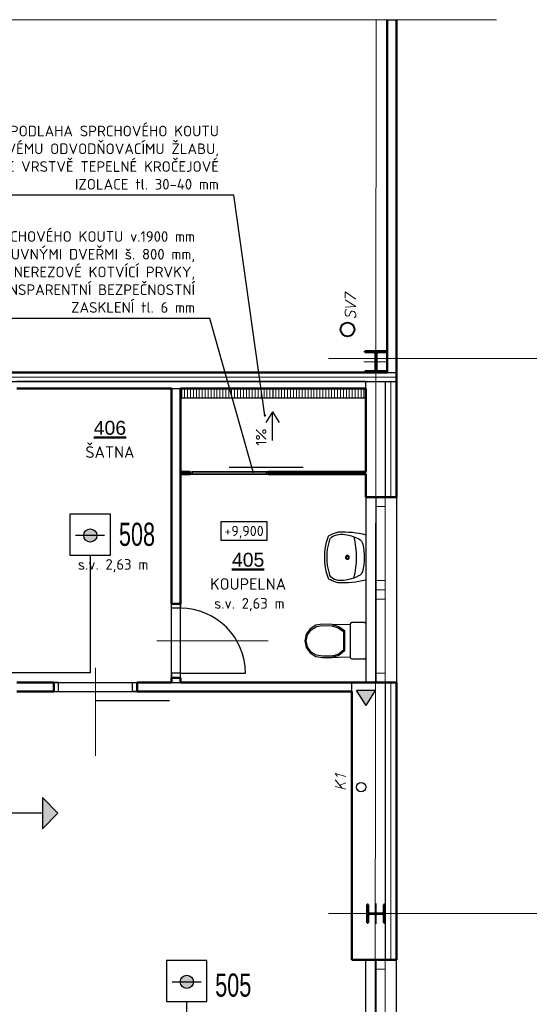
# Model space of a CAD drawing. Header units: millimetres. Extents: x -102634 to 407724, y -68883 to 155589.
# Tile 14 of 80: x 99597 to 105099, y -62179 to -51537. Entities that reach past the tile are written whole.
import ezdxf
from ezdxf.enums import TextEntityAlignment as Align
from ezdxf.lldxf.tags import DXFTag

# ---------------------------------------------------------------- set-up
doc = ezdxf.new("R2010")
doc.units = ezdxf.units.MM
doc.header["$LTSCALE"] = 20
for name, color, linetype in [('_EZS', 5, 'Continuous'), ('_STA', 30, 'Continuous'), ('_strukturka', 3, 'Continuous'), ('_trasy', 34, 'Continuous'), ('CA_umyvadlo 1 (55x45)', 7, 'Continuous'), ('IN_SANITA', 7, 'Continuous')]:
    doc.layers.add(name, color=color, linetype=linetype)
for name, color, linetype, lineweight in [('CASANITA', 7, 'Continuous', 25), ('CKDVERE_', 7, 'Continuous', 25), ('CKDVERE_NADROVINOU', 7, 'DASHDOT', 18), ('CKDVERE_OSY', 8, 'Continuous', 18), ('CKDVERE_PRAH', 7, 'Continuous', 25), ('CKDVERE_ZARUBNE_RAM', 7, 'Continuous', 25), ('CKIZOLACE', 7, 'Continuous', 18), ('CKOKNA', 7, 'Continuous', 18), ('CKPOPISM', 7, 'Continuous', 50), ('CKPOPISM_POPIS', 3, 'Continuous', 25), ('CKRASTR', 7, 'DASHDOT', 18), ('CKSTENY_NADROVINOU', 7, 'DASHDOT', 25), ('CKSTENY_PODROVINOU', 7, 'Continuous', 25), ('CKSTENY_REZ', 7, 'Continuous', 50), ('CKSTRECHA_PODROVINOU', 7, 'Continuous', 25), ('CKTEXTY_MALE', 8, 'Continuous', 18), ('CSPROFILY_OSY', 9, 'DASHDOT', 18), ('CSPROFILY_REZY', 7, 'Continuous', 50), ('srafy', 7, 'Continuous', 18), ('ZTI-DEŠŤOVÁ-KANALIZACE', 7, 'KANALIZACE', 40), ('ZTI-SPLAŠKOVÁ KANALIZACE', 7, 'Continuous', 30)]:
    doc.layers.add(name, color=color, linetype=linetype, lineweight=lineweight)
doc.layers.add('CKKOTY_VYS', color=8, linetype='Continuous', lineweight=25, plot=False)
doc.styles.add('Arial', font='arial.ttf', dxfattribs={"width": 0.8})
doc.styles.add('KURZIVA', font='italic__.ttf')
doc.styles.add('ROMANS', font='ic-romans.shx', dxfattribs={"width": 0.8})
doc.styles.get("Standard").update_dxf_attribs({"font": 'isocpeur.ttf'})
tags = doc.linetypes.add('DASHDOT', pattern=[25.4, 12.7, -6.35, 0, -6.35]).pattern_tags.tags
tags[10:11] = [DXFTag(74, 4), DXFTag(75, 0), DXFTag(340, '0'), DXFTag(46, 0.0), DXFTag(50, 0.0), DXFTag(44, 0.0), DXFTag(45, 0.0)]
tags[8:9] = [DXFTag(74, 4), DXFTag(75, 0), DXFTag(340, '0'), DXFTag(46, 0.0), DXFTag(50, 0.0), DXFTag(44, 0.0), DXFTag(45, 0.0)]
tags[6:7] = [DXFTag(74, 4), DXFTag(75, 0), DXFTag(340, '0'), DXFTag(46, 0.0), DXFTag(50, 0.0), DXFTag(44, 0.0), DXFTag(45, 0.0)]
tags[4:5] = [DXFTag(74, 4), DXFTag(75, 0), DXFTag(340, '0'), DXFTag(46, 0.0), DXFTag(50, 0.0), DXFTag(44, 0.0), DXFTag(45, 0.0)]
doc.linetypes.add('IZOLACE_POLYSTYREN_EXPANDOVANY', pattern='A,1,[224,CADKON.SHX,S=0.01,R=0,X=-0.5,Y=-1.74],-2', length=3)
doc.linetypes.add('IZOLACE_POLYSTYREN_PENOVY', pattern='A,0.001,[228,CADKON.SHX,S=0.1,R=0,X=0,Y=0],-2', length=2.001)
doc.linetypes.add('KANALIZACE', pattern='A,30,-3.5,["C",Standard,S=2.54,R=0,X=-3.81,Y=-1.27],-0.001', length=33.501)
tags = doc.linetypes.add('PRERUSENI', pattern='A,60,[100,CADKON.SHX,S=2.5,R=0,X=0,Y=0],-10', length=70).pattern_tags.tags
tags[12:13] = [DXFTag(74, 4), DXFTag(75, 0), DXFTag(340, '0'), DXFTag(46, 0.0), DXFTag(50, 0.0), DXFTag(44, 0.0), DXFTag(45, 0.0)]
doc.dimstyles.new('CADKON$7', dxfattribs={"dimscale": 100, "dimtxt": 2.5, "dimasz": 2.5, "dimexe": 1.8, "dimexo": 5, "dimgap": 0.6, "dimtad": 1, "dimrnd": 1, "dimtxsty": 'Standard', "dimblk1": 'OBLIQUE', "dimblk2": 'OBLIQUE', "dimsah": 1, "dimcen": 2.5, "dimadec": 1, "dimazin": 2, "dimtfac": 1, "dimtdec": 4, "dimtix": 1, "dimtmove": 0, "dimatfit": 3, "dimldrblk": 'DOTSMALL', "dimfxl": 5, "dimfxlon": 1, "dimtfill": 1, "dimtolj": 1, "dimarcsym": 0})

# ---------------------------------------------------------------- blocks, each defined once
blk = doc.blocks.new('STA')
at = {"layer": '_STA'}
blk.add_hatch(color=256, dxfattribs=at).paths.add_polyline_path([(0, 377.4351734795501), (-168.6052352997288, 211.6981260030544), (168.6052352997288, 211.6981260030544)])
for p, q in [((0, 377.4351734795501), (-168.6052352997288, 211.6981260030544)), ((0, 377.4351734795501), (168.6052352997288, 211.6981260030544)), ((-168.6052352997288, 211.6981260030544), (168.6052352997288, 211.6981260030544))]:
    blk.add_line(p, q, dxfattribs=at)
at = {"layer": '_STA', "linetype": 'Continuous'}
blk.add_line((0, 211.6981260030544), (0, 0), dxfattribs=at)
blk = doc.blocks.new('OK')
h = blk.add_hatch(color=256)
edge = h.paths.add_edge_path()
edge.add_arc((0, 0), 71.49063796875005, 0, 360)
blk.add_line((-158.4774437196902, 2.449412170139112), (154.3042491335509, 2.449412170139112))
blk.add_lwpolyline([(217.1841255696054, -213.0355239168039), (217.1841255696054, 231.3502814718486), (-220.1955974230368, 231.3502814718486), (-220.1955974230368, -213.0355239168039)], close=True)
blk.add_circle((0, 0), 71.49063796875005)
blk = doc.blocks.new('CK_S_EXT_HEAHEA200')
at = {"transparency": 33554687}
for p, q in [((-100, 95), (100, 95.00000000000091)), ((-100, 95), (-100, 85)), ((-100, 85), (-21.25, 85)), ((-3.25, -67), (-3.25, 67)), ((3.25, -67), (3.25, 67)), ((100, 85.00000000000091), (21.25, 85)), ((100, 95.00000000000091), (100, 85.00000000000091)), ((-100, -95), (-100, -85)), ((-100, -85), (-21.25, -85)), ((-100, -95), (100, -94.99999999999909)), ((100, -84.99999999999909), (21.25, -85)), ((100, -94.99999999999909), (100, -84.99999999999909))]:
    blk.add_line(p, q, dxfattribs=at)
for centre, start, end in [((-21.25, 67), 0, 89.99999999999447), ((21.25, 67), 89.99999999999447, 180.0000000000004), ((-21.25, -67), 269.9999999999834, 0), ((21.25, -67), 180.0000000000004, 269.9999999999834)]:
    blk.add_arc(centre, 18, start, end, dxfattribs=at)
blk = doc.blocks.new('CKBL2112015110304', base_point=(99876.10420583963, -77921.63398701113))
blk = doc.blocks.new('umyvadlo 1 (55x45)_P')
at = {"layer": 'CA_umyvadlo 1 (55x45)', "linetype": 'ByBlock', "transparency": 33554687}
for points in [[(-0.2448079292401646, 0.0002108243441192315, 0.0779314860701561), (-0.2731414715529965, -0.3007556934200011, 0.06803089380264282), (-0.2440773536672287, -0.3810139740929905, 0.244962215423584), (-0.2183459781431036, -0.4075181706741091, 0.1652427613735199), (0.2195788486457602, -0.4075181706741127, 0.2447515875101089), (0.2453098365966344, -0.3810139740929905, 0.0729641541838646), (0.2756161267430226, -0.29468552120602, 0.07330343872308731), (0.2460404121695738, 0.0002112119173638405)], [(-0.1991242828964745, -0.07659495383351, 0.1391698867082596), (-0.2483042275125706, -0.2973159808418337), (-0.2369440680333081, -0.3357822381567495, 0.3095361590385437), (-0.1739521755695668, -0.3924826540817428, 0.1500094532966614), (0.1755916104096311, -0.3924826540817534, 0.2874807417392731), (0.2280980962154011, -0.3557279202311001, 0.1904673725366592), (0.2403058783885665, -0.1835341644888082, 0.04778006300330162), (0.2003567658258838, -0.07659495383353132, 0.2252670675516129), (0.1454949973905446, -0.03260073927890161, 0.117325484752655), (-0.1540723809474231, -0.0357466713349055, 0.189059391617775), (-0.1979553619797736, -0.07444275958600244)]]:
    blk.add_lwpolyline(points, format="xyb", close=True, dxfattribs=at)
blk.add_lwpolyline([(-0.2199040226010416, -0.1273895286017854, -0.125327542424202), (0.2222403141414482, -0.1273895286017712)], format="xyb", dxfattribs=at)
for radius in [0.02042329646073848, 0.01389037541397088]:
    blk.add_circle((0.0006162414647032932, -0.1987010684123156), radius, dxfattribs=at)
blk = doc.blocks.new('zavěšené WC splach. nádrž')
at = {"color": 0, "linetype": 'ByBlock', "lineweight": -2, "transparency": 33554687}
for p, q in [((0, 183.7973360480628), (15, 198.7973360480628)), ((0, -183.7973360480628), (0, 183.7973360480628)), ((15, 198.7973360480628), (152.0729153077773, 198.7973360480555)), ((152.0729153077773, 198.7973360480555), (167.0729153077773, 183.7973360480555)), ((167.0729153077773, 183.7973360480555), (167.07291530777, -183.7973360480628)), ((292.6825573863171, 177.6553343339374), (167.0729153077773, 173.5259771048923)), ((231.0576975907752, 110.7390092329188), (292.9483847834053, 161.3212016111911)), ((231.0576975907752, -109.4891930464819), (231.0576975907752, 110.7390092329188)), ((242.5162272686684, 100.9200226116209), (299.7467613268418, 147.826920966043)), ((364.9472136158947, 180.600403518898), (292.6825573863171, 177.6553343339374)), ((292.9483847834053, 161.3212016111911), (364.9472136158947, 180.600403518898)), ((299.7467613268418, 147.826920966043), (365.8383653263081, 165.6176374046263)), ((467.5995756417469, 181.8513319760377), (364.9472136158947, 180.600403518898)), ((365.8383653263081, 165.6176374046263), (467.4509389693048, 166.8513293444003)), ((467.4509389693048, 166.8513293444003), (532.8000279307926, 157.6383120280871)), ((539.598404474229, 171.1325926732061), (467.5995756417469, 181.8513319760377)), ((532.8000279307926, 157.6383120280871), (590.0305619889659, 122.9956525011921)), ((601.4890916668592, 132.81463912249), (539.598404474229, 171.1325926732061)), ((590.0305619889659, 122.9956525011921), (629.6707831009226, 66.58942700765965)), ((643.181126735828, 73.14473936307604), (601.4890916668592, 132.81463912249)), ((242.5162272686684, -99.670206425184), (242.5162272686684, 100.9200226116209)), ((629.6707831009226, 66.58942700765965), (643.181126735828, 1.851331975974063)), ((643.181126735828, 1.851331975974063), (629.6707831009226, -62.88676305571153)), ((657.8771394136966, 1.851331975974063), (643.181126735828, 73.14473936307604)), ((643.181126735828, -69.44207541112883), (657.8771394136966, 1.851331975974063)), ((299.7467613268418, -139.2185614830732), (242.5162272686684, -99.670206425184)), ((629.6707831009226, -62.88676305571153), (590.0305619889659, -119.292988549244)), ((601.4890916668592, -129.1119751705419), (643.181126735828, -69.44207541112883)), ((15, -198.7973360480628), (0, -183.7973360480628)), ((152.07291530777, -198.7973360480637), (15, -198.7973360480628)), ((167.07291530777, -183.7973360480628), (152.07291530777, -198.7973360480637)), ((167.07291530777, -170.3450254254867), (364.9472136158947, -176.8977395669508)), ((292.9483847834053, -152.7128421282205), (231.0576975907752, -109.4891930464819)), ((364.9472136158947, -176.8977395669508), (292.9483847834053, -152.7128421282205)), ((365.8383653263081, -161.9149734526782), (299.7467613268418, -139.2185614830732)), ((364.9472136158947, -176.8977395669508), (467.5995756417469, -178.1486680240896)), ((467.4509389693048, -163.1486653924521), (365.8383653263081, -161.9149734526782)), ((532.8000279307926, -153.9356480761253), (467.4509389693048, -163.1486653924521)), ((467.5995756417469, -178.1486680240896), (539.598404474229, -167.4299287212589)), ((590.0305619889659, -119.292988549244), (532.8000279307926, -153.9356480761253)), ((539.598404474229, -167.4299287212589), (601.4890916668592, -129.1119751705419))]:
    blk.add_line(p, q, dxfattribs=at)
blk = doc.blocks.new('CK_S_EXT_HEAHEA240')
at = {"transparency": 33554687}
for p, q in [((-120, 115), (120, 115.0000000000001)), ((-120, 115), (-120, 103)), ((120, 115.0000000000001), (120, 103.0000000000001)), ((-120, 103), (-24.75, 103)), ((-3.75, -82), (-3.75, 82)), ((3.75, -82), (3.75, 82)), ((120, 103.0000000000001), (24.75, 103)), ((-120, -114.9999999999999), (-120, -102.9999999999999)), ((-120, -102.9999999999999), (-24.75, -103)), ((120, -103), (24.75, -103)), ((120, -115), (120, -103)), ((-120, -114.9999999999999), (120, -115))]:
    blk.add_line(p, q, dxfattribs=at)
for centre, start, end in [((-24.75, 82), 0, 89.99999999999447), ((24.75, 82), 89.99999999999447, 180.0000000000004), ((-24.75, -82), 269.9999999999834, 0), ((24.75, -82), 180.0000000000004, 269.9999999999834)]:
    blk.add_arc(centre, 21, start, end, dxfattribs=at)
blk = doc.blocks.new('_OBLIQUE')
at = {"color": 0, "linetype": 'ByBlock', "transparency": 33554687}
blk.add_line((-0.5, -0.5), (0.5, 0.5), dxfattribs=at)
blk = doc.blocks.new('*U848')
at = {"color": 0, "linetype": 'ByBlock', "lineweight": -2}
blk.add_lwpolyline([(-5, -2), (5, -2), (5, 2), (-5, 2), (-5, -2)], dxfattribs=at)
blk = doc.blocks.new('CKBL2032316081349')
blk = doc.blocks.new('žlab soklový')
at = {"layer": '_trasy'}
h = blk.add_hatch(color=256, dxfattribs=at)
edge = h.paths.add_edge_path()
edge.add_line((394.7591805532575, 0), (556.8736955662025, -102.8975511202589))
edge = h.paths.add_edge_path()
edge.add_line((394.7591805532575, 0), (556.8736955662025, 102.8975511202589))
edge = h.paths.add_edge_path()
edge.add_line((556.8736955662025, -102.8975511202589), (556.8736955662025, 102.8975511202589))
h.paths.add_polyline_path([(0, -102.8975511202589), (0, 102.8975511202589), (162.114515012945, 0)])
at = {"layer": '_trasy', "linetype": 'Continuous'}
for p, q in [((162.114515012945, 0), (0, 102.8975511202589)), ((0, -102.8975511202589), (0, 102.8975511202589)), ((162.114515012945, 0), (0, -102.8975511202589))]:
    blk.add_line(p, q, dxfattribs=at)

msp = doc.modelspace()

# ---------------------------------------------------------------- hatches: boundary and pattern name
at = {"layer": 'srafy', "transparency": 33554661}
h = msp.add_hatch(dxfattribs=at)
h.set_pattern_fill('ANSI31', color=256, scale=10, angle=45, style=0)
h.set_pattern_definition([(90, (0, 21188.88133556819), (-31.75, 1.944126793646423e-15), [])])
h.paths.add_polyline_path([(102334.3872921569, -55573.89774538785), (102334.3872921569, -55523.89774538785), (101334.3872921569, -55523.89774538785), (101334.3872921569, -55623.89774538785), (101384.3872921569, -55623.89774538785), (101384.3872921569, -55573.89774538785)])
h.paths.add_polyline_path([(102334.3872921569, -55573.89774538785), (101384.3872921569, -55573.89774538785), (101384.3872921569, -55623.89774538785), (102334.3872921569, -55623.89774538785)])
h.paths.add_polyline_path([(102334.3872921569, -55573.89774538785), (103284.3872921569, -55573.89774538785), (103284.3872921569, -55623.89774538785), (103334.3872921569, -55623.89774538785), (103334.3872921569, -55523.89774538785), (102334.3872921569, -55523.89774538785)])
h.paths.add_polyline_path([(102334.3872921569, -55573.89774538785), (102334.3872921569, -55623.89774538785), (103284.3872921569, -55623.89774538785), (103284.3872921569, -55573.89774538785)])

# ---------------------------------------------------------------- linework, layer by layer
at = {"layer": '_EZS'}
for p, q in [((100358.0177109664, -57324.43326930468), (100358.0177109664, -58597.18028988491)), ((100358.0177109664, -58597.18028988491), (99348.288676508, -58597.18028988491)), ((101400.5927917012, -63182.49036661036), (101400.5927917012, -62149.68326930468))]:
    msp.add_line(p, q, dxfattribs=at)
at = {"layer": '_STA'}
msp.add_line((99630.07176389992, -60112.68259319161), (99400.60842929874, -60112.68259319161), dxfattribs=at)
at = {"layer": 'CKDVERE_'}
for p, q in [((102659.3872921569, -56375.44566193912), (101859.3872921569, -56375.44566193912)), ((101334.3872921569, -58598.89774538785), (102034.3872921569, -58598.89774538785)), ((101214.3872921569, -58898.89774538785), (100414.3872921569, -58898.89774538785))]:
    msp.add_line(p, q, dxfattribs=at)
msp.add_arc((101334.3872921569, -58598.89774538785), 700, 0, 90, dxfattribs=at)
at = {"layer": 'CKDVERE_NADROVINOU'}
for p, q in [((101234.3872921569, -58598.89774538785), (101234.3872921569, -57898.89774538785)), ((101334.3872921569, -58598.89774538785), (101334.3872921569, -57898.89774538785)), ((100814.3872921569, -58698.89774538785), (100014.3872921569, -58698.89774538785)), ((100814.3872921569, -58798.89774538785), (100014.3872921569, -58798.89774538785))]:
    msp.add_line(p, q, dxfattribs=at)
at = {"layer": 'CKDVERE_OSY'}
for p, q in [((102279.3872921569, -58248.89774538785), (101079.3872921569, -58248.89774538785)), ((100414.3872921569, -58543.89774538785), (100414.3872921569, -59493.42805763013))]:
    msp.add_line(p, q, dxfattribs=at)
at = {"layer": 'CKDVERE_PRAH'}
for p, q in [((102259.3872921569, -56423.89774538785), (101459.3872921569, -56423.89774538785)), ((102259.3872921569, -56448.89774538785), (101459.3872921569, -56448.89774538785))]:
    msp.add_line(p, q, dxfattribs=at)
at = {"layer": 'CKDVERE_ZARUBNE_RAM'}
for p, q in [((101434.3872921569, -56423.89774538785), (101459.3872921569, -56423.89774538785)), ((101434.3872921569, -56448.89774538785), (101434.3872921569, -56423.89774538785)), ((101459.3872921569, -56448.89774538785), (101434.3872921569, -56448.89774538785)), ((101459.3872921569, -56423.89774538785), (101459.3872921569, -56448.89774538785)), ((102284.3872921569, -56423.89774538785), (102259.3872921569, -56423.89774538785)), ((102259.3872921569, -56423.89774538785), (102259.3872921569, -56448.89774538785)), ((102259.3872921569, -56448.89774538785), (102284.3872921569, -56448.89774538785)), ((102284.3872921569, -56448.89774538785), (102284.3872921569, -56423.89774538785)), ((101234.3872921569, -57898.89774538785), (101234.3872921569, -57848.89774538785)), ((101234.3872921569, -57848.89774538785), (101334.3872921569, -57848.89774538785)), ((101334.3872921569, -57848.89774538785), (101334.3872921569, -57898.89774538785)), ((101334.3872921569, -57898.89774538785), (101234.3872921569, -57898.89774538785)), ((101334.3872921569, -58598.89774538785), (101234.3872921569, -58598.89774538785)), ((101234.3872921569, -58598.89774538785), (101234.3872921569, -58648.89774538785)), ((101334.3872921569, -58648.89774538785), (101334.3872921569, -58598.89774538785)), ((100014.3872921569, -58698.89774538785), (99964.38729215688, -58698.89774538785)), ((99964.38729215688, -58698.89774538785), (99964.38729215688, -58798.89774538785)), ((100014.3872921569, -58798.89774538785), (100014.3872921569, -58698.89774538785)), ((100814.3872921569, -58798.89774538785), (100814.3872921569, -58698.89774538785)), ((100814.3872921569, -58698.89774538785), (100864.3872921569, -58698.89774538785)), ((100864.3872921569, -58698.89774538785), (100864.3872921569, -58798.89774538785)), ((101234.3872921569, -58648.89774538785), (101334.3872921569, -58648.89774538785)), ((99964.38729215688, -58798.89774538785), (100014.3872921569, -58798.89774538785)), ((100864.3872921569, -58798.89774538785), (100814.3872921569, -58798.89774538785))]:
    msp.add_line(p, q, dxfattribs=at)
at = {"layer": 'CKIZOLACE', "linetype": 'IZOLACE_POLYSTYREN_PENOVY', "ltscale": 4.999999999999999}
msp.add_lwpolyline([(91229.38729215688, -55398.89774538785), (103664.3872921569, -55398.89774538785)], dxfattribs=at)
at = {"layer": 'CKIZOLACE', "linetype": 'IZOLACE_POLYSTYREN_EXPANDOVANY', "ltscale": 3}
for points in [[(103604.3872921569, -55448.89774538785), (103604.3872921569, -56698.89774538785)], [(103604.3872921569, -58698.89774538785), (103604.3872921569, -61698.89774538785)]]:
    msp.add_lwpolyline(points, dxfattribs=at)
at = {"layer": 'CKOKNA'}
for p, q in [((103444.3872921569, -56798.89774538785), (103444.3872921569, -56698.89774538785)), ((103544.3872921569, -56698.89774538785), (103444.3872921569, -56698.89774538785)), ((103544.3872921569, -56798.89774538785), (103544.3872921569, -56698.89774538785)), ((103444.3872921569, -56798.89774538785), (103444.3872921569, -57598.89774538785)), ((103544.3872921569, -56798.89774538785), (103444.3872921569, -56798.89774538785)), ((103544.3872921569, -56798.89774538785), (103544.3872921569, -57598.89774538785)), ((103444.3872921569, -57698.89774538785), (103444.3872921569, -57598.89774538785)), ((103544.3872921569, -57598.89774538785), (103444.3872921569, -57598.89774538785)), ((103544.3872921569, -57698.89774538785), (103544.3872921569, -57598.89774538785)), ((103544.3872921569, -57698.89774538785), (103444.3872921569, -57698.89774538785)), ((103444.3872921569, -57798.89774538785), (103444.3872921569, -57698.89774538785)), ((103544.3872921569, -57798.89774538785), (103544.3872921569, -57698.89774538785)), ((103444.3872921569, -57798.89774538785), (103444.3872921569, -58598.89774538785)), ((103544.3872921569, -57798.89774538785), (103444.3872921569, -57798.89774538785)), ((103544.3872921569, -57798.89774538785), (103544.3872921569, -58598.89774538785)), ((103544.3872921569, -58598.89774538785), (103444.3872921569, -58598.89774538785)), ((103444.3872921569, -58598.89774538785), (103444.3872921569, -58698.89774538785)), ((103544.3872921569, -58598.89774538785), (103544.3872921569, -58698.89774538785)), ((103544.3872921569, -58698.89774538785), (103444.3872921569, -58698.89774538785)), ((103444.3872921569, -61798.89774538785), (103444.3872921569, -61698.89774538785)), ((103544.3872921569, -61698.89774538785), (103444.3872921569, -61698.89774538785)), ((103544.3872921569, -61798.89774538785), (103544.3872921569, -61698.89774538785)), ((103444.3872921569, -62598.89774538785), (103444.3872921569, -61798.89774538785)), ((103544.3872921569, -61798.89774538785), (103444.3872921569, -61798.89774538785)), ((103544.3872921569, -62598.89774538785), (103544.3872921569, -61798.89774538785))]:
    msp.add_line(p, q, dxfattribs=at)
at = {"layer": 'CKRASTR', "linetype": 'PRERUSENI'}
msp.add_line((82142.9529608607, -51536.66665709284), (104744.5471287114, -51536.66665709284), dxfattribs=at)
at = {"layer": 'CKRASTR'}
for p, q in [((103432.2499020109, -68476.35983023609), (103444.3872921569, -51536.66665709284)), ((102932.3347612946, -55198.89774538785), (107119.2451754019, -55198.89774538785)), ((102932.3347612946, -61198.89774538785), (107119.2451754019, -61198.89774538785))]:
    msp.add_line(p, q, dxfattribs=at)
at = {"layer": 'CKSTENY_NADROVINOU'}
for p, q in [((101234.3872921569, -58648.89774538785), (101234.3872921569, -57848.89774538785)), ((101334.3872921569, -58648.89774538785), (101334.3872921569, -57848.89774538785)), ((99964.38729215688, -58698.89774538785), (100864.3872921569, -58698.89774538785)), ((99964.38729215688, -58798.89774538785), (100864.3872921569, -58798.89774538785))]:
    msp.add_line(p, q, dxfattribs=at)
at = {"layer": 'CKSTENY_PODROVINOU'}
for p, q in [((103564.3872921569, -51536.66665709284), (103664.3872921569, -51536.66665709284)), ((91229.38729215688, -55348.89774538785), (103664.3872921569, -55348.89774538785)), ((103564.3872921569, -55348.89774538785), (103664.3872921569, -55348.89774538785)), ((103664.3872921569, -55348.89774538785), (103664.3872921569, -55448.89774538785)), ((91229.38729215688, -55448.89774538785), (103664.3872921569, -55448.89774538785)), ((103334.3872921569, -55448.89774538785), (99564.38729215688, -55448.89774538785)), ((101234.3872921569, -55523.89774538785), (101334.3872921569, -55523.89774538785)), ((102334.3872921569, -55623.89774538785), (102334.3872921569, -55523.89774538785)), ((103334.3872921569, -55523.89774538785), (103334.3872921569, -55448.89774538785)), ((103334.3872921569, -55448.89774538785), (103664.3872921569, -55448.89774538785)), ((103544.3872921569, -55448.89774538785), (103544.3872921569, -56698.89774538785)), ((103544.3872921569, -55448.89774538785), (103664.3872921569, -55448.89774538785)), ((101334.3872921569, -55623.89774538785), (103334.3872921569, -55623.89774538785)), ((101434.3872921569, -56423.89774538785), (102284.3872921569, -56423.89774538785)), ((101434.3872921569, -56448.89774538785), (102284.3872921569, -56448.89774538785)), ((103334.3872921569, -56698.89774538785), (103334.3872921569, -58698.89774538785)), ((103544.3872921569, -56698.89774538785), (103664.3872921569, -56698.89774538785)), ((103664.3872921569, -56698.89774538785), (103664.3872921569, -58698.89774538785)), ((103184.3872921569, -58798.89774538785), (103184.3872921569, -58698.89774538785)), ((103544.3872921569, -58698.89774538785), (103544.3872921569, -61698.89774538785)), ((103544.3872921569, -58698.89774538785), (103664.3872921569, -58698.89774538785)), ((103334.3872921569, -64698.89774538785), (103334.3872921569, -61698.89774538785)), ((103544.3872921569, -61698.89774538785), (103664.3872921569, -61698.89774538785)), ((103664.3872921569, -64698.89774538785), (103664.3872921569, -61698.89774538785))]:
    msp.add_line(p, q, dxfattribs=at)
at = {"layer": 'CKSTENY_PODROVINOU', "color": 0, "linetype": 'Continuous'}
for p, q in [((103334.3872921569, -56448.89774538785), (103334.3872921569, -56423.89774538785)), ((101234.3872921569, -58698.89774538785), (101334.3872921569, -58698.89774538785))]:
    msp.add_line(p, q, dxfattribs=at)
at = {"layer": 'CKSTENY_REZ'}
for p, q in [((103564.3872921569, -55348.89774538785), (103564.3872921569, -51536.66665709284)), ((103664.3872921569, -55448.89774538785), (103664.3872921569, -51536.66665709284)), ((82142.9529608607, -55348.89774538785), (103564.3872921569, -55348.89774538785)), ((99564.38729215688, -55523.89774538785), (101234.3872921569, -55523.89774538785)), ((101234.3872921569, -57848.89774538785), (101234.3872921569, -55523.89774538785)), ((101334.3872921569, -55523.89774538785), (103334.3872921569, -55523.89774538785)), ((101334.3872921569, -57848.89774538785), (101334.3872921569, -55523.89774538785)), ((103334.3872921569, -56423.89774538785), (103334.3872921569, -55523.89774538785)), ((103664.3872921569, -55448.89774538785), (103664.3872921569, -56698.89774538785)), ((101334.3872921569, -56448.89774538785), (101334.3872921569, -56423.89774538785)), ((101434.3872921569, -56423.89774538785), (101334.3872921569, -56423.89774538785)), ((101434.3872921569, -56448.89774538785), (101334.3872921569, -56448.89774538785)), ((101434.3872921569, -56448.89774538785), (101434.3872921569, -56423.89774538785)), ((102284.3872921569, -56448.89774538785), (102284.3872921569, -56423.89774538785)), ((103334.3872921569, -56423.89774538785), (102284.3872921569, -56423.89774538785)), ((103334.3872921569, -56448.89774538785), (102284.3872921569, -56448.89774538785)), ((103334.3872921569, -56698.89774538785), (103334.3872921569, -56448.89774538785)), ((103664.3872921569, -56698.89774538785), (103334.3872921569, -56698.89774538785)), ((101234.3872921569, -57848.89774538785), (101334.3872921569, -57848.89774538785)), ((99564.38729215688, -58698.89774538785), (99964.38729215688, -58698.89774538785)), ((99964.38729215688, -58798.89774538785), (99964.38729215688, -58698.89774538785)), ((100864.3872921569, -58798.89774538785), (100864.3872921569, -58698.89774538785)), ((100864.3872921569, -58698.89774538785), (101234.3872921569, -58698.89774538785)), ((101234.3872921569, -58698.89774538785), (101234.3872921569, -58648.89774538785)), ((101234.3872921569, -58648.89774538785), (101334.3872921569, -58648.89774538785)), ((101334.3872921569, -58698.89774538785), (101334.3872921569, -58648.89774538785)), ((101334.3872921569, -58698.89774538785), (103334.3872921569, -58698.89774538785)), ((103664.3872921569, -58698.89774538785), (103334.3872921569, -58698.89774538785)), ((103664.3872921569, -58698.89774538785), (103664.3872921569, -61698.89774538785)), ((99564.38729215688, -58798.89774538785), (99964.38729215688, -58798.89774538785)), ((100864.3872921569, -58798.89774538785), (103184.3872921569, -58798.89774538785)), ((103184.3872921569, -61698.89774538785), (103184.3872921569, -58798.89774538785)), ((103664.3872921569, -61698.89774538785), (103184.3872921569, -61698.89774538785))]:
    msp.add_line(p, q, dxfattribs=at)
at = {"layer": 'CKSTRECHA_PODROVINOU'}
for p, q in [((102327.413752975, -55776.40510603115), (102254.4483310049, -55889.56235872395)), ((102327.413752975, -56084.32815397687), (102327.413752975, -55776.40510603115)), ((102327.413752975, -55776.40510603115), (102400.3791749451, -55889.56235872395))]:
    msp.add_line(p, q, dxfattribs=at)
at = {"layer": 'CSPROFILY_OSY'}
for p, q in [((103444.3872921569, -55108.89774538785), (103444.3872921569, -55358.89774538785)), ((103574.3872921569, -55233.89774538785), (103314.3872921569, -55233.89774538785)), ((103444.3872921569, -61308.89774538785), (103444.3872921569, -61088.89774538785)), ((103549.3872921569, -61198.89774538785), (103339.3872921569, -61198.89774538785))]:
    msp.add_line(p, q, dxfattribs=at)
at = {"layer": 'ZTI-DEŠŤOVÁ-KANALIZACE'}
msp.add_circle((103136.3087563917, -54884.38103110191), 75, dxfattribs=at)
at = {"layer": 'ZTI-SPLAŠKOVÁ KANALIZACE'}
msp.add_circle((103283.0900779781, -59831.04011183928), 50, dxfattribs=at)

# ---------------------------------------------------------------- block references
at = {"layer": '_EZS'}
for p in [(100359.5234468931, -57111.39774538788), (101402.098527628, -61936.64774538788)]:
    msp.add_blockref('OK', p, dxfattribs=at)
at = {"layer": '_STA', "rotation": 270}
msp.add_blockref('STA', (99630.07176389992, -60112.68259319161), dxfattribs=at)
at = {"layer": '_strukturka', "xscale": -1, "rotation": 90}
msp.add_blockref('žlab soklový', (103336.9007138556, -58788.11116944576), dxfattribs=at)
at = {"layer": 'CASANITA', "rotation": 180}
msp.add_blockref('zavěšené WC splach. nádrž', (103334.3872921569, -58248.89774538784), dxfattribs=at)
at = {"layer": 'CKKOTY_VYS'}
ref = msp.add_blockref('*U848', (102019.2087442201, -57062.49013975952), dxfattribs=dict(at, xscale=50, yscale=50, zscale=50))
ref.add_attrib('Výška', '+9,900', dxfattribs={"layer": '0', "color": 0, "linetype": 'ByBlock', "lineweight": -2, "height": 110}).set_placement((102019.2087442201, -57062.49013975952), align=Align.MIDDLE_CENTER)
at = {"layer": 'CKPOPISM'}
ref = msp.add_blockref('CKBL2112015110304', (100571.2099344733, -56272.87715617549), dxfattribs=dict(at, xscale=0.5, yscale=0.5, zscale=0.5))
ref.add_attrib('JMENO', 'ŠATNA', dxfattribs={"layer": 'CKPOPISM_POPIS', "color": 7, "height": 125}).set_placement((100571.2099344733, -56272.87715617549), align=Align.CENTER)
ref.add_attrib('CISLO', '%%U406', dxfattribs={"height": 150, "style": 'Arial'}).set_placement((100571.2099344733, -56022.87715617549), align=Align.CENTER)
ref = msp.add_blockref('CKBL2032316081349', (102063.4009263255, -57698.78214873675), dxfattribs=at)
ref.add_attrib('CISLO', '%%U405', dxfattribs={"height": 150, "style": 'Arial'}).set_placement((102063.4009263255, -57448.78214873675), align=Align.CENTER)
ref.add_attrib('JMENO', 'KOUPELNA', dxfattribs={"layer": 'CKPOPISM_POPIS', "height": 125}).set_placement((102063.4009263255, -57698.78214873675), align=Align.CENTER)
at = {"layer": 'CSPROFILY_REZY'}
for name, p, rotation in [('CK_S_EXT_HEAHEA240', (103444.3872921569, -55233.89774538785), 180), ('CK_S_EXT_HEAHEA200', (103444.3872921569, -61198.89774538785), 90)]:
    msp.add_blockref(name, p, dxfattribs=dict(at, rotation=rotation))
at = {"layer": 'IN_SANITA', "linetype": 'Continuous', "xscale": -1000, "yscale": 1000, "zscale": 1000, "rotation": 269.8527555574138}
msp.add_blockref('umyvadlo 1 (55x45)_P', (103334.1746910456, -57349.51344252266), dxfattribs=at)

# ---------------------------------------------------------------- texts
at = {"layer": '_EZS', "style": 'ROMANS', "width": 0.7}
for s, p in [('508', (100668.4459837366, -57223.81481943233)), ('505', (101707.669086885, -62095.93084716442))]:
    msp.add_text(s, height=250, dxfattribs=at).set_placement(p)
at = {"layer": 'CKTEXTY_MALE', "style": 'KURZIVA'}
for s, p in [('SV7', (103225.0163782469, -54779.47017646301)), ('K1', (103118.2620740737, -59873.76498428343))]:
    msp.add_text(s, height=115, rotation=90, dxfattribs=at).set_placement(p)
at = {"layer": 'CKTEXTY_MALE'}
msp.add_text('1%', height=115, rotation=90, dxfattribs=at).set_placement((102261.2109705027, -56141.8853005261))
at = {"layer": 'CKTEXTY_MALE', "char_height": 115}
for s, insert, attachment_point in [('PODLAHA SPRCHOVÉHO KOUTU \\PSPÁDOVÁNA K NEREZOVÉMU ODVODŇOVACÍMU ŽLABU, \\PSPÁD VYTVOŘEN VE VRSTVĚ TEPELNÉ KROČEJOVÉ \\PIZOLACE tl. 30-40 mm', (101748.3569522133, -53373.08569555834), 9), ('ZÁSTĚNA SPRCHOVÉHO KOUTU v.1900 mm \\PS POSUVNÝMI DVEŘMI š. 800 mm, \\PNEREZOVÉ KOTVÍCÍ PRVKY, \\PTRANSPARENTNÍ BEZPEČNOSTNÍ\\PZASKLENÍ tl. 6 mm', (101490.6912222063, -54704.57546473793), 9), ('s.v. 2,63 m', (100224.8375858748, -57508.63200254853), 7), ('s.v. 2,63 m', (101695.9816969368, -57929.6119200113), 7)]:
    msp.add_mtext(s, dxfattribs=dict(at, insert=insert, attachment_point=attachment_point))

# ---------------------------------------------------------------- leaders
at = {"layer": 'CKTEXTY_MALE', "annotation_type": 0, "has_hookline": 1, "hookline_direction": 1}
for points, text_width in [([(102244.9796653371, -55814.30621787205), (101908.3569522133, -53433.08569555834), (101808.3569522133, -53433.08569555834)], 3823.75), ([(102117.2919066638, -56423.89774538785), (101650.6912222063, -54764.57546473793), (101550.6912222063, -54764.57546473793)], 2898)]:
    msp.add_leader(points, dimstyle='CADKON$7', override={"dimtxt": 2.3, "dimasz": 1}, dxfattribs=dict(at, text_width=text_width))

doc.saveas('drawing.dxf')
